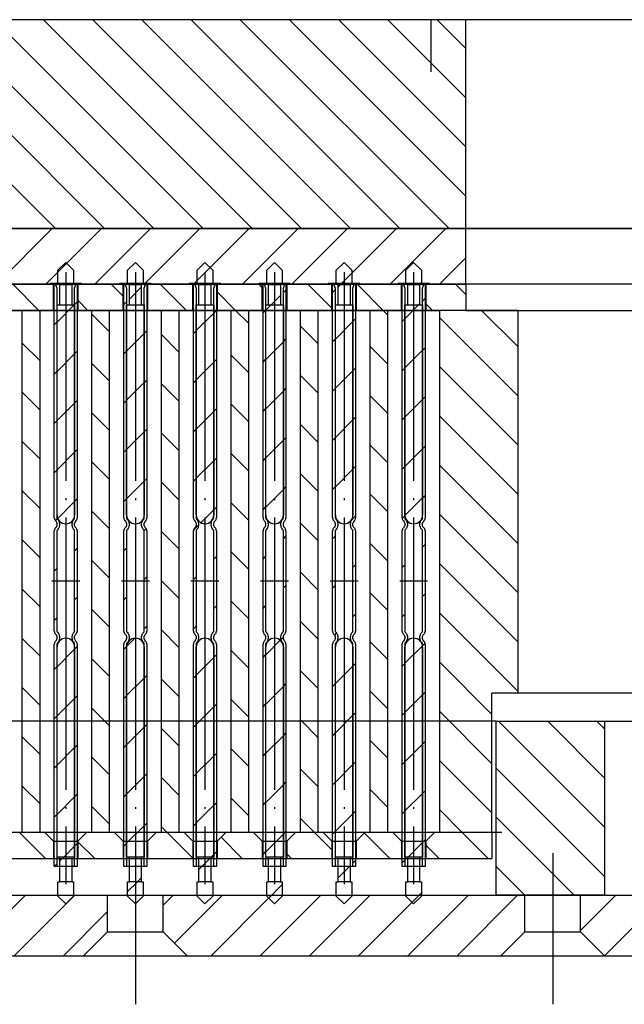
# Model space of a CAD drawing. Extents: x -1765 to 4890, y -3481 to 1222.
# Tile 58 of 98: x 2556 to 2591, y -2498 to -2442. Entities that reach past the tile are written whole.
import ezdxf

# ---------------------------------------------------------------- set-up
doc = ezdxf.new("R2010")
doc.units = 0
doc.linetypes.add('DASHED', pattern=[15, 7, -8])
doc.linetypes.add('DOT_CENTER', pattern=[14, 12, -1, 0, -1])
doc.layers.get('0').update_dxf_attribs({"linetype": 'CONTINUOUS'})
doc.layers.add('1', color=7, linetype='CONTINUOUS')
pattern_1 = [(135, (0, 0), (-1.4142136, -1.4142136), [])]
pattern_2 = [(45, (0, 0), (-1.4142136, 1.4142136), [])]

# ---------------------------------------------------------------- blocks, each defined once
blk = doc.blocks.new('PC_S', base_point=(2530, -2495.051))
at = {"layer": '1', "linetype": 'CONTINUOUS'}
h = blk.add_hatch(dxfattribs=at)
h.set_pattern_fill('USER', color=1, scale=2, angle=45, pattern_type=0)
h.set_pattern_definition(pattern_2)
h.paths.add_polyline_path([(2561.4, -2492.051), (2561.4, -2494.151), (2560, -2495.551), (2542, -2495.551), (2540.6, -2494.151), (2540.6, -2492.051), (2542, -2492.051)])
h = blk.add_hatch(dxfattribs=at)
h.set_pattern_fill('USER', color=1, scale=2, angle=45, pattern_type=0)
h.set_pattern_definition(pattern_2)
h.paths.add_polyline_path([(2583.75, -2492.051), (2585.4, -2492.051), (2585.4, -2494.151), (2584, -2495.551), (2566, -2495.551), (2564.6, -2494.151), (2564.6, -2492.051)])
h = blk.add_hatch(dxfattribs=at)
h.set_pattern_fill('USER', color=1, scale=2, angle=45, pattern_type=0)
h.set_pattern_definition(pattern_2)
h.paths.add_polyline_path([(2610, -2492.051), (2610, -2495.551), (2605, -2495.551), (2592.508, -2495.551), (2590, -2495.551), (2588.6, -2494.151), (2588.6, -2492.051), (2590, -2492.051)])
at = {"layer": '1', "color": 1, "linetype": 'DOT_CENTER'}
for p, q in [((2563, -2489.642), (2563, -2498.324)), ((2587, -2489.642), (2587, -2498.324))]:
    blk.add_line(p, q, dxfattribs=at)
at = {"layer": '1', "color": 1, "linetype": 'CONTINUOUS'}
for p, q in [((2542, -2492.051), (2561.4, -2492.051)), ((2561.4, -2492.051), (2564.6, -2492.051)), ((2561.4, -2494.151), (2561.4, -2492.051)), ((2564.6, -2492.051), (2583.75, -2492.051)), ((2564.6, -2494.151), (2564.6, -2492.051)), ((2585.4, -2492.051), (2583.75, -2492.051)), ((2588.6, -2492.051), (2585.4, -2492.051)), ((2585.4, -2494.151), (2585.4, -2492.051)), ((2590, -2492.051), (2588.6, -2492.051)), ((2588.6, -2494.151), (2588.6, -2492.051)), ((2590, -2492.051), (2610, -2492.051)), ((2560, -2495.551), (2561.4, -2494.151)), ((2561.4, -2494.151), (2564.6, -2494.151)), ((2564.6, -2494.151), (2566, -2495.551)), ((2584, -2495.551), (2585.4, -2494.151)), ((2585.4, -2494.151), (2588.6, -2494.151)), ((2588.6, -2494.151), (2590, -2495.551)), ((2560, -2495.551), (2542, -2495.551)), ((2566, -2495.551), (2560, -2495.551)), ((2584, -2495.551), (2566, -2495.551)), ((2590, -2495.551), (2584, -2495.551)), ((2592.508, -2495.551), (2590, -2495.551))]:
    blk.add_line(p, q, dxfattribs=at)
blk = doc.blocks.new('PC_STIFF_S__33', base_point=(2525, -2501.758))
at = {"layer": '1', "linetype": 'CONTINUOUS'}
h = blk.add_hatch(dxfattribs=at)
h.set_pattern_fill('USER', color=5, scale=2, angle=135, pattern_type=0)
h.set_pattern_definition(pattern_1)
h.paths.add_polyline_path([(2590, -2482.051), (2590, -2492.051), (2583.75, -2492.051), (2583.75, -2482.051), (2583.75, -2482.051)])
at = {"layer": '1', "color": 5, "linetype": 'CONTINUOUS'}
for p, q in [((2583.75, -2482.051), (2542, -2482.051)), ((2583.75, -2482.051), (2590, -2482.051)), ((2583.75, -2482.051), (2583.75, -2482.051)), ((2583.75, -2492.051), (2583.75, -2482.051)), ((2583.75, -2482.051), (2583.75, -2482.051)), ((2590, -2482.051), (2670, -2482.051)), ((2590, -2492.051), (2590, -2482.051)), ((2542, -2492.051), (2583.75, -2492.051)), ((2583.75, -2492.051), (2590, -2492.051)), ((2590, -2492.051), (2670, -2492.051))]:
    blk.add_line(p, q, dxfattribs=at)
at = {"layer": '1'}
blk.add_blockref('PC_S', (2530, -2495.051), dxfattribs=at)
blk = doc.blocks.new('RI_ASSY_S', base_point=(2464.9, -2508.833))
at = {"layer": '1'}
blk.add_blockref('PC_STIFF_S__33', (2525, -2501.758), dxfattribs=at)
blk = doc.blocks.new('DUTBD__34', base_point=(2485.22, -2456.951))
at = {"layer": '1', "linetype": 'CONTINUOUS'}
h = blk.add_hatch(dxfattribs=at)
h.set_pattern_fill('USER', color=3, scale=2, angle=45, pattern_type=0)
h.set_pattern_definition(pattern_2)
h.paths.add_polyline_path([(2582, -2453.751), (2485.22, -2453.751), (2485.22, -2456.951), (2582, -2456.951)])
at = {"layer": '1', "color": 3, "linetype": 'CONTINUOUS'}
for p, q in [((2485.22, -2453.751), (2582, -2453.751)), ((2582, -2456.951), (2582, -2453.751)), ((2582, -2453.751), (2678, -2453.751)), ((2582, -2456.951), (2485.22, -2456.951)), ((2678, -2456.951), (2582, -2456.951))]:
    blk.add_line(p, q, dxfattribs=at)
blk = doc.blocks.new('ISOLATOR2_S', base_point=(2530, -2489.951))
at = {"layer": '1', "linetype": 'CONTINUOUS'}
h = blk.add_hatch(dxfattribs=at)
h.set_pattern_fill('USER', color=1, scale=2, angle=135, pattern_type=0)
h.set_pattern_definition(pattern_1)
h.paths.add_polyline_path([(2557.8, -2488.451), (2558.3, -2488.951), (2558.3, -2489.951), (2555.7, -2489.951), (2555.7, -2488.951), (2556.2, -2488.451)])
h = blk.add_hatch(dxfattribs=at)
h.set_pattern_fill('USER', color=1, scale=2, angle=135, pattern_type=0)
h.set_pattern_definition(pattern_1)
h.paths.add_polyline_path([(2561.8, -2488.451), (2562.3, -2488.951), (2562.3, -2489.951), (2559.7, -2489.951), (2559.7, -2488.951), (2560.2, -2488.451)])
h = blk.add_hatch(dxfattribs=at)
h.set_pattern_fill('USER', color=1, scale=2, angle=135, pattern_type=0)
h.set_pattern_definition(pattern_1)
h.paths.add_polyline_path([(2565.8, -2488.451), (2566.3, -2488.951), (2566.3, -2489.951), (2563.7, -2489.951), (2563.7, -2488.951), (2564.2, -2488.451)])
h = blk.add_hatch(dxfattribs=at)
h.set_pattern_fill('USER', color=1, scale=2, angle=135, pattern_type=0)
h.set_pattern_definition(pattern_1)
h.paths.add_polyline_path([(2569.8, -2488.451), (2570.3, -2488.951), (2570.3, -2489.951), (2567.7, -2489.951), (2567.7, -2488.951), (2568.2, -2488.451)])
h = blk.add_hatch(dxfattribs=at)
h.set_pattern_fill('USER', color=1, scale=2, angle=135, pattern_type=0)
h.set_pattern_definition(pattern_1)
h.paths.add_polyline_path([(2573.8, -2488.451), (2574.3, -2488.951), (2574.3, -2489.951), (2571.7, -2489.951), (2571.7, -2488.951), (2572.2, -2488.451)])
h = blk.add_hatch(dxfattribs=at)
h.set_pattern_fill('USER', color=1, scale=2, angle=135, pattern_type=0)
h.set_pattern_definition(pattern_1)
h.paths.add_polyline_path([(2577.8, -2488.451), (2578.3, -2488.951), (2578.3, -2489.951), (2575.7, -2489.951), (2575.7, -2488.951), (2576.2, -2488.451)])
h = blk.add_hatch(dxfattribs=at)
h.set_pattern_fill('USER', color=1, scale=2, angle=135, pattern_type=0)
h.set_pattern_definition(pattern_1)
h.paths.add_polyline_path([(2583.5, -2488.451), (2583.5, -2489.951), (2579.7, -2489.951), (2579.7, -2488.951), (2580.2, -2488.451)])
at = {"layer": '1', "color": 1, "linetype": 'CONTINUOUS'}
for p, q in [((2557.8, -2488.451), (2556.2, -2488.451)), ((2560.2, -2488.451), (2557.8, -2488.451)), ((2557.8, -2488.451), (2558.3, -2488.951)), ((2560.2, -2488.451), (2559.7, -2488.951)), ((2561.8, -2488.451), (2560.2, -2488.451)), ((2564.2, -2488.451), (2561.8, -2488.451)), ((2561.8, -2488.451), (2562.3, -2488.951)), ((2564.2, -2488.451), (2563.7, -2488.951)), ((2565.8, -2488.451), (2564.2, -2488.451)), ((2568.2, -2488.451), (2565.8, -2488.451)), ((2565.8, -2488.451), (2566.3, -2488.951)), ((2568.2, -2488.451), (2567.7, -2488.951)), ((2569.8, -2488.451), (2568.2, -2488.451)), ((2572.2, -2488.451), (2569.8, -2488.451)), ((2569.8, -2488.451), (2570.3, -2488.951)), ((2572.2, -2488.451), (2571.7, -2488.951)), ((2573.8, -2488.451), (2572.2, -2488.451)), ((2576.2, -2488.451), (2573.8, -2488.451)), ((2573.8, -2488.451), (2574.3, -2488.951)), ((2576.2, -2488.451), (2575.7, -2488.951)), ((2577.8, -2488.451), (2576.2, -2488.451)), ((2577.8, -2488.451), (2578.3, -2488.951)), ((2580.2, -2488.451), (2577.8, -2488.451)), ((2580.2, -2488.451), (2579.7, -2488.951)), ((2583.5, -2488.451), (2580.2, -2488.451)), ((2583.5, -2488.451), (2583.5, -2489.951)), ((2558.3, -2488.951), (2558.3, -2489.951)), ((2558.3, -2488.951), (2559.7, -2488.951)), ((2559.7, -2488.951), (2559.7, -2489.951)), ((2562.3, -2488.951), (2562.3, -2489.951)), ((2562.3, -2488.951), (2563.7, -2488.951)), ((2563.7, -2488.951), (2563.7, -2489.951)), ((2566.3, -2488.951), (2566.3, -2489.951)), ((2566.3, -2488.951), (2567.7, -2488.951)), ((2567.7, -2488.951), (2567.7, -2489.951)), ((2570.3, -2488.951), (2570.3, -2489.951)), ((2570.3, -2488.951), (2571.7, -2488.951)), ((2571.7, -2488.951), (2571.7, -2489.951)), ((2574.3, -2488.951), (2574.3, -2489.951)), ((2574.3, -2488.951), (2575.7, -2488.951)), ((2575.7, -2488.951), (2575.7, -2489.951)), ((2578.3, -2488.951), (2579.7, -2488.951)), ((2578.3, -2488.951), (2578.3, -2489.951)), ((2579.7, -2488.951), (2579.7, -2489.951)), ((2555.7, -2489.951), (2558.3, -2489.951)), ((2558.3, -2489.951), (2559.7, -2489.951)), ((2559.7, -2489.951), (2562.3, -2489.951)), ((2562.3, -2489.951), (2563.7, -2489.951)), ((2563.7, -2489.951), (2566.3, -2489.951)), ((2566.3, -2489.951), (2567.7, -2489.951)), ((2567.7, -2489.951), (2570.3, -2489.951)), ((2570.3, -2489.951), (2571.7, -2489.951)), ((2571.7, -2489.951), (2574.3, -2489.951)), ((2574.3, -2489.951), (2575.7, -2489.951)), ((2575.7, -2489.951), (2578.3, -2489.951)), ((2578.3, -2489.951), (2579.7, -2489.951)), ((2579.7, -2489.951), (2583.5, -2489.951))]:
    blk.add_line(p, q, dxfattribs=at)
blk = doc.blocks.new('ISOLATOR1_S', base_point=(2525, -2458.451))
at = {"layer": '1', "linetype": 'CONTINUOUS'}
h = blk.add_hatch(dxfattribs=at)
h.set_pattern_fill('USER', color=1, scale=2, angle=135, pattern_type=0)
h.set_pattern_definition(pattern_1)
h.paths.add_polyline_path([(2558.3, -2456.951), (2558.3, -2458.451), (2555.7, -2458.451), (2555.7, -2456.951)])
h = blk.add_hatch(dxfattribs=at)
h.set_pattern_fill('USER', color=1, scale=2, angle=135, pattern_type=0)
h.set_pattern_definition(pattern_1)
h.paths.add_polyline_path([(2562.3, -2456.951), (2562.3, -2458.451), (2559.7, -2458.451), (2559.7, -2456.951)])
h = blk.add_hatch(dxfattribs=at)
h.set_pattern_fill('USER', color=1, scale=2, angle=135, pattern_type=0)
h.set_pattern_definition(pattern_1)
h.paths.add_polyline_path([(2566.3, -2456.951), (2566.3, -2458.451), (2563.7, -2458.451), (2563.7, -2456.951)])
h = blk.add_hatch(dxfattribs=at)
h.set_pattern_fill('USER', color=1, scale=2, angle=135, pattern_type=0)
h.set_pattern_definition(pattern_1)
h.paths.add_polyline_path([(2570.3, -2456.951), (2570.3, -2458.451), (2567.7, -2458.451), (2567.7, -2456.951)])
h = blk.add_hatch(dxfattribs=at)
h.set_pattern_fill('USER', color=1, scale=2, angle=135, pattern_type=0)
h.set_pattern_definition(pattern_1)
h.paths.add_polyline_path([(2574.3, -2456.951), (2574.3, -2458.451), (2571.7, -2458.451), (2571.7, -2456.951)])
h = blk.add_hatch(dxfattribs=at)
h.set_pattern_fill('USER', color=1, scale=2, angle=135, pattern_type=0)
h.set_pattern_definition(pattern_1)
h.paths.add_polyline_path([(2578.3, -2456.951), (2578.3, -2458.451), (2575.7, -2458.451), (2575.7, -2456.951)])
h = blk.add_hatch(dxfattribs=at)
h.set_pattern_fill('USER', color=1, scale=2, angle=135, pattern_type=0)
h.set_pattern_definition(pattern_1)
h.paths.add_polyline_path([(2582, -2456.951), (2582, -2458.451), (2579.7, -2458.451), (2579.7, -2456.951)])
at = {"layer": '1', "color": 1, "linetype": 'CONTINUOUS'}
for p, q in [((2555.7, -2456.951), (2558.3, -2456.951)), ((2558.3, -2456.951), (2559.7, -2456.951)), ((2558.3, -2458.451), (2558.3, -2456.951)), ((2559.7, -2456.951), (2562.3, -2456.951)), ((2559.7, -2456.951), (2559.7, -2458.451)), ((2562.3, -2456.951), (2563.7, -2456.951)), ((2562.3, -2458.451), (2562.3, -2456.951)), ((2563.7, -2456.951), (2566.3, -2456.951)), ((2563.7, -2456.951), (2563.7, -2458.451)), ((2566.3, -2456.951), (2567.7, -2456.951)), ((2566.3, -2458.451), (2566.3, -2456.951)), ((2567.7, -2456.951), (2570.3, -2456.951)), ((2567.7, -2456.951), (2567.7, -2458.451)), ((2570.3, -2456.951), (2571.7, -2456.951)), ((2570.3, -2458.451), (2570.3, -2456.951)), ((2571.7, -2456.951), (2574.3, -2456.951)), ((2571.7, -2456.951), (2571.7, -2458.451)), ((2574.3, -2456.951), (2575.7, -2456.951)), ((2574.3, -2458.451), (2574.3, -2456.951)), ((2575.7, -2456.951), (2578.3, -2456.951)), ((2575.7, -2456.951), (2575.7, -2458.451)), ((2578.3, -2456.951), (2579.7, -2456.951)), ((2578.3, -2458.451), (2578.3, -2456.951)), ((2579.7, -2456.951), (2582, -2456.951)), ((2579.7, -2456.951), (2579.7, -2458.451)), ((2582, -2456.951), (2582, -2458.451)), ((2678, -2456.951), (2582, -2456.951)), ((2558.3, -2458.451), (2555.7, -2458.451)), ((2559.7, -2458.451), (2558.3, -2458.451)), ((2562.3, -2458.451), (2559.7, -2458.451)), ((2563.7, -2458.451), (2562.3, -2458.451)), ((2566.3, -2458.451), (2563.7, -2458.451)), ((2567.7, -2458.451), (2566.3, -2458.451)), ((2570.3, -2458.451), (2567.7, -2458.451)), ((2571.7, -2458.451), (2570.3, -2458.451)), ((2574.3, -2458.451), (2571.7, -2458.451)), ((2575.7, -2458.451), (2574.3, -2458.451)), ((2578.3, -2458.451), (2575.7, -2458.451)), ((2579.7, -2458.451), (2578.3, -2458.451)), ((2582, -2458.451), (2579.7, -2458.451)), ((2582, -2458.451), (2678, -2458.451))]:
    blk.add_line(p, q, dxfattribs=at)
blk = doc.blocks.new('POGO__S__35', base_point=(-479.677, -427.198))
at = {"layer": '1', "linetype": 'CONTINUOUS'}
h = blk.add_hatch(dxfattribs=at)
h.set_pattern_fill('USER', color=1, scale=2, angle=45, pattern_type=0)
h.set_pattern_definition(pattern_2)
h.paths.add_polyline_path([(-478.833, -428.568), (-479.519, -428.568), (-479.626, -428.568), (-479.626, -427.748), (-479.176, -427.298), (-478.726, -427.748), (-478.726, -428.568)])
h = blk.add_hatch(dxfattribs=at)
h.set_pattern_fill('USER', color=1, scale=2, angle=45, pattern_type=0)
h.set_pattern_definition(pattern_2)
h.paths.add_polyline_path([(-478.833, -429.738), (-479.519, -429.738), (-479.519, -428.568), (-478.833, -428.568)])
h = blk.add_hatch(dxfattribs=at)
h.set_pattern_fill('USER', color=1, scale=2, angle=45, pattern_type=0)
h.set_pattern_definition(pattern_2)
edge = h.paths.add_edge_path()
edge.add_arc((-479.167, -441.807), 0.501, 270, 360, ccw=False)
edge.add_line((-479.167, -442.308), (-479.176, -442.308))
edge.add_arc((-479.176, -441.807), 0.501, 540, 270, ccw=False)
edge.add_line((-479.677, -441.807), (-479.677, -429.738))
edge.add_line((-479.677, -429.738), (-479.519, -429.738))
edge.add_line((-479.519, -429.738), (-478.833, -429.738))
edge.add_line((-478.833, -429.738), (-478.666, -429.738))
edge.add_line((-478.666, -429.738), (-478.666, -441.807))
at = {"layer": '1', "color": 7, "linetype": 'CONTINUOUS'}
for p, q in [((-479.176, -427.298), (-479.626, -427.748)), ((-478.726, -427.748), (-479.176, -427.298)), ((-479.626, -428.568), (-479.626, -427.748)), ((-478.726, -427.748), (-478.726, -428.568)), ((-479.519, -428.568), (-479.626, -428.568)), ((-479.519, -428.568), (-478.833, -428.568)), ((-479.519, -429.738), (-479.519, -428.568)), ((-478.833, -428.568), (-478.833, -429.738)), ((-478.726, -428.568), (-478.833, -428.568)), ((-479.677, -441.807), (-479.677, -429.738)), ((-479.677, -429.738), (-479.519, -429.738)), ((-479.519, -429.738), (-478.833, -429.738)), ((-478.833, -429.738), (-478.666, -429.738)), ((-478.666, -429.738), (-478.666, -441.807)), ((-479.167, -442.308), (-479.176, -442.308))]:
    blk.add_line(p, q, dxfattribs=at)
for centre, start, end in [((-479.176, -441.807), 180, -90), ((-479.167, -441.807), -90, 0)]:
    blk.add_arc(centre, 0.501, start, end, dxfattribs=at)
blk = doc.blocks.new('POGO__S__36', base_point=(-479.677, -463.998))
at = {"layer": '1', "linetype": 'CONTINUOUS'}
h = blk.add_hatch(dxfattribs=at)
h.set_pattern_fill('USER', color=1, scale=2, angle=45, pattern_type=0)
h.set_pattern_definition(pattern_2)
edge = h.paths.add_edge_path()
edge.add_arc((-479.167, -449.389), 0.501, 0, 90)
edge.add_line((-479.167, -448.888), (-479.176, -448.888))
edge.add_arc((-479.176, -449.389), 0.501, 90, 180)
edge.add_line((-479.677, -449.389), (-479.677, -461.458))
edge.add_line((-479.677, -461.458), (-479.519, -461.458))
edge.add_line((-479.519, -461.458), (-478.833, -461.458))
edge.add_line((-478.833, -461.458), (-478.666, -461.458))
edge.add_line((-478.666, -461.458), (-478.666, -449.389))
h = blk.add_hatch(dxfattribs=at)
h.set_pattern_fill('USER', color=1, scale=2, angle=45, pattern_type=0)
h.set_pattern_definition(pattern_2)
h.paths.add_polyline_path([(-478.833, -461.458), (-479.519, -461.458), (-479.519, -462.878), (-478.833, -462.878)])
h = blk.add_hatch(dxfattribs=at)
h.set_pattern_fill('USER', color=1, scale=2, angle=45, pattern_type=0)
h.set_pattern_definition(pattern_2)
h.paths.add_polyline_path([(-478.833, -462.878), (-479.519, -462.878), (-479.626, -462.878), (-479.626, -463.698), (-479.176, -464.148), (-478.726, -463.698), (-478.726, -462.878)])
at = {"layer": '1', "color": 7, "linetype": 'CONTINUOUS'}
for p, q in [((-479.176, -448.888), (-479.167, -448.888)), ((-479.677, -461.458), (-479.677, -449.389)), ((-478.666, -449.389), (-478.666, -461.458)), ((-479.519, -461.458), (-479.677, -461.458)), ((-479.519, -462.878), (-479.519, -461.458)), ((-478.833, -461.458), (-479.519, -461.458)), ((-478.833, -461.458), (-478.833, -462.878)), ((-478.666, -461.458), (-478.833, -461.458)), ((-479.626, -462.878), (-479.519, -462.878)), ((-479.626, -463.698), (-479.626, -462.878)), ((-478.833, -462.878), (-479.519, -462.878)), ((-478.833, -462.878), (-478.726, -462.878)), ((-478.726, -462.878), (-478.726, -463.698)), ((-479.626, -463.698), (-479.176, -464.148)), ((-479.176, -464.148), (-478.726, -463.698))]:
    blk.add_line(p, q, dxfattribs=at)
for centre, start, end in [((-479.176, -449.389), 90, 180), ((-479.167, -449.389), 0, 90)]:
    blk.add_arc(centre, 0.501, start, end, dxfattribs=at)
blk = doc.blocks.new('SIGNAL_POGO_S__S', base_point=(-480.086, -458.109))
at = {"layer": '1', "linetype": 'CONTINUOUS'}
h = blk.add_hatch(dxfattribs=at)
h.set_pattern_fill('USER', color=6, scale=2, angle=45, pattern_type=0)
h.set_pattern_definition(pattern_2)
edge = h.paths.add_edge_path()
edge.add_arc((-479.786, -448.768), 0.25, 0, 45)
edge.add_line((-479.609, -448.591), (-479.656, -448.544))
edge.add_arc((-479.586, -448.473), 0.1, 540, 225, ccw=False)
edge.add_line((-479.686, -448.473), (-479.686, -442.723))
edge.add_arc((-479.586, -442.723), 0.1, 495, 540, ccw=False)
edge.add_line((-479.656, -442.652), (-479.609, -442.605))
edge.add_arc((-479.786, -442.428), 0.25, -45, 0)
edge.add_line((-479.536, -442.428), (-479.536, -442.268))
edge.add_arc((-479.786, -442.268), 0.25, 0, 45)
edge.add_line((-479.609, -442.091), (-479.656, -442.044))
edge.add_arc((-479.586, -441.973), 0.1, 540, 225, ccw=False)
edge.add_line((-479.686, -441.973), (-479.686, -428.748))
edge.add_arc((-479.936, -428.748), 0.25, 0, 90)
edge.add_line((-479.936, -428.498), (-480.086, -428.498))
edge.add_line((-480.086, -428.498), (-480.086, -428.548))
edge.add_line((-480.086, -428.548), (-479.936, -428.548))
edge.add_arc((-479.936, -428.648), 0.1, 360, 450, ccw=False)
edge.add_line((-479.836, -428.648), (-479.836, -441.973))
edge.add_arc((-479.586, -441.973), 0.25, 180, -135)
edge.add_line((-479.762, -442.15), (-479.715, -442.197))
edge.add_arc((-479.786, -442.268), 0.1, 360, 405, ccw=False)
edge.add_line((-479.686, -442.268), (-479.686, -442.428))
edge.add_arc((-479.786, -442.428), 0.1, 315, 360, ccw=False)
edge.add_line((-479.715, -442.499), (-479.762, -442.546))
edge.add_arc((-479.586, -442.723), 0.25, 135, 180)
edge.add_line((-479.836, -442.723), (-479.836, -448.473))
edge.add_arc((-479.586, -448.473), 0.25, 180, -135)
edge.add_line((-479.762, -448.65), (-479.715, -448.697))
edge.add_arc((-479.786, -448.768), 0.1, 360, 405, ccw=False)
edge.add_line((-479.686, -448.768), (-479.686, -448.928))
edge.add_arc((-479.786, -448.928), 0.1, 315, 360, ccw=False)
edge.add_line((-479.715, -448.999), (-479.762, -449.046))
edge.add_arc((-479.586, -449.223), 0.25, 135, 180)
edge.add_line((-479.836, -449.223), (-479.836, -461.998))
edge.add_line((-479.836, -461.998), (-479.686, -461.998))
edge.add_line((-479.686, -461.998), (-479.686, -449.223))
edge.add_arc((-479.586, -449.223), 0.1, 495, 540, ccw=False)
edge.add_line((-479.656, -449.152), (-479.609, -449.105))
edge.add_arc((-479.786, -448.928), 0.25, -45, 0)
edge.add_line((-479.536, -448.928), (-479.536, -448.768))
h = blk.add_hatch(dxfattribs=at)
h.set_pattern_fill('USER', color=6, scale=2, angle=45, pattern_type=0)
h.set_pattern_definition(pattern_2)
edge = h.paths.add_edge_path()
edge.add_line((-478.695, -448.544), (-478.742, -448.591))
edge.add_arc((-478.566, -448.768), 0.25, 135, 180)
edge.add_line((-478.816, -448.768), (-478.816, -448.928))
edge.add_arc((-478.566, -448.928), 0.25, 180, -135)
edge.add_line((-478.742, -449.105), (-478.695, -449.152))
edge.add_arc((-478.766, -449.223), 0.1, 360, 405, ccw=False)
edge.add_line((-478.666, -449.223), (-478.666, -461.998))
edge.add_line((-478.666, -461.998), (-478.516, -461.998))
edge.add_line((-478.516, -461.998), (-478.516, -449.223))
edge.add_arc((-478.766, -449.223), 0.25, 0, 45)
edge.add_line((-478.589, -449.046), (-478.636, -448.999))
edge.add_arc((-478.566, -448.928), 0.1, 540, 225, ccw=False)
edge.add_line((-478.666, -448.928), (-478.666, -448.768))
edge.add_arc((-478.566, -448.768), 0.1, 495, 540, ccw=False)
edge.add_line((-478.636, -448.697), (-478.589, -448.65))
edge.add_arc((-478.766, -448.473), 0.25, -45, 0)
edge.add_line((-478.516, -448.473), (-478.516, -442.723))
edge.add_arc((-478.766, -442.723), 0.25, 0, 45)
edge.add_line((-478.589, -442.546), (-478.636, -442.499))
edge.add_arc((-478.566, -442.428), 0.1, 540, 225, ccw=False)
edge.add_line((-478.666, -442.428), (-478.666, -442.268))
edge.add_arc((-478.566, -442.268), 0.1, 495, 540, ccw=False)
edge.add_line((-478.636, -442.197), (-478.589, -442.15))
edge.add_arc((-478.766, -441.973), 0.25, -45, 0)
edge.add_line((-478.516, -441.973), (-478.516, -428.648))
edge.add_arc((-478.416, -428.648), 0.1, 450, 540, ccw=False)
edge.add_line((-478.416, -428.548), (-478.266, -428.548))
edge.add_line((-478.266, -428.548), (-478.266, -428.498))
edge.add_line((-478.266, -428.498), (-478.416, -428.498))
edge.add_arc((-478.416, -428.748), 0.25, 90, 180)
edge.add_line((-478.666, -428.748), (-478.666, -441.973))
edge.add_arc((-478.766, -441.973), 0.1, 315, 360, ccw=False)
edge.add_line((-478.695, -442.044), (-478.742, -442.091))
edge.add_arc((-478.566, -442.268), 0.25, 135, 180)
edge.add_line((-478.816, -442.268), (-478.816, -442.428))
edge.add_arc((-478.566, -442.428), 0.25, 180, -135)
edge.add_line((-478.742, -442.605), (-478.695, -442.652))
edge.add_arc((-478.766, -442.723), 0.1, 360, 405, ccw=False)
edge.add_line((-478.666, -442.723), (-478.666, -448.473))
edge.add_arc((-478.766, -448.473), 0.1, 315, 360, ccw=False)
at = {"layer": '1', "color": 6, "linetype": 'DOT_CENTER'}
for p, q in [((-479.176, -427.847), (-479.176, -445.598)), ((-479.979, -445.598), (-479.176, -445.598)), ((-479.176, -445.598), (-479.176, -463.009)), ((-479.176, -445.598), (-478.372, -445.598))]:
    blk.add_line(p, q, dxfattribs=at)
at = {"layer": '1', "color": 6, "linetype": 'CONTINUOUS'}
for p, q in [((-480.086, -428.548), (-480.086, -428.498)), ((-480.086, -428.498), (-479.936, -428.498)), ((-479.936, -428.498), (-480.086, -428.498)), ((-479.936, -428.548), (-480.086, -428.548)), ((-478.416, -428.498), (-479.936, -428.498)), ((-479.836, -441.973), (-479.836, -428.648)), ((-479.686, -428.748), (-479.686, -441.973)), ((-478.666, -441.973), (-478.666, -428.748)), ((-478.516, -428.648), (-478.516, -441.973)), ((-478.266, -428.498), (-478.416, -428.498)), ((-478.416, -428.498), (-478.266, -428.498)), ((-478.266, -428.548), (-478.416, -428.548)), ((-478.266, -428.498), (-478.266, -428.548)), ((-479.762, -442.15), (-479.715, -442.197)), ((-479.686, -442.268), (-479.686, -442.428)), ((-479.656, -442.044), (-479.609, -442.091)), ((-479.536, -442.268), (-479.536, -442.428)), ((-478.816, -442.428), (-478.816, -442.268)), ((-478.742, -442.091), (-478.695, -442.044)), ((-478.666, -442.428), (-478.666, -442.268)), ((-478.589, -442.15), (-478.636, -442.197)), ((-479.836, -448.473), (-479.836, -442.723)), ((-479.715, -442.499), (-479.762, -442.546)), ((-479.686, -442.723), (-479.686, -448.473)), ((-479.609, -442.605), (-479.656, -442.652)), ((-478.695, -442.652), (-478.742, -442.605)), ((-478.666, -448.473), (-478.666, -442.723)), ((-478.589, -442.546), (-478.636, -442.499)), ((-478.516, -442.723), (-478.516, -448.473)), ((-479.656, -448.544), (-479.609, -448.591)), ((-478.742, -448.591), (-478.695, -448.544)), ((-479.762, -448.65), (-479.715, -448.697)), ((-479.715, -448.999), (-479.762, -449.046)), ((-479.686, -448.768), (-479.686, -448.928)), ((-479.609, -449.105), (-479.656, -449.152)), ((-479.536, -448.768), (-479.536, -448.928)), ((-478.816, -448.928), (-478.816, -448.768)), ((-478.695, -449.152), (-478.742, -449.105)), ((-478.666, -448.928), (-478.666, -448.768)), ((-478.589, -448.65), (-478.636, -448.697)), ((-478.589, -449.046), (-478.636, -448.999)), ((-479.836, -461.998), (-479.836, -449.223)), ((-479.686, -449.223), (-479.686, -461.998)), ((-478.666, -461.998), (-478.666, -449.223)), ((-478.516, -449.223), (-478.516, -461.998)), ((-479.686, -461.998), (-479.836, -461.998)), ((-478.666, -461.998), (-479.686, -461.998)), ((-478.516, -461.998), (-478.666, -461.998))]:
    blk.add_line(p, q, dxfattribs=at)
for centre, radius, start, end in [((-479.936, -428.748), 0.25, 0, 90), ((-479.936, -428.648), 0.1, 0, 90), ((-478.416, -428.748), 0.25, 90, 180), ((-478.416, -428.648), 0.1, 90, 180), ((-479.586, -441.973), 0.25, 180, -135), ((-479.786, -442.268), 0.1, 0, 45), ((-479.586, -441.973), 0.1, 180, -135), ((-479.786, -442.268), 0.25, 0, 45), ((-478.566, -442.268), 0.25, 135, 180), ((-478.766, -441.973), 0.1, -45, 0), ((-478.566, -442.268), 0.1, 135, 180), ((-478.766, -441.973), 0.25, -45, 0), ((-479.586, -442.723), 0.25, 135, 180), ((-479.786, -442.428), 0.1, -45, 0), ((-479.586, -442.723), 0.1, 135, 180), ((-479.786, -442.428), 0.25, -45, 0), ((-478.566, -442.428), 0.25, 180, -135), ((-478.766, -442.723), 0.1, 0, 45), ((-478.566, -442.428), 0.1, 180, -135), ((-478.766, -442.723), 0.25, 0, 45), ((-479.586, -448.473), 0.25, 180, -135), ((-479.586, -448.473), 0.1, 180, -135), ((-479.786, -448.768), 0.25, 0, 45), ((-478.566, -448.768), 0.25, 135, 180), ((-478.766, -448.473), 0.1, -45, 0), ((-478.766, -448.473), 0.25, -45, 0), ((-479.586, -449.223), 0.25, 135, 180), ((-479.786, -448.768), 0.1, 0, 45), ((-479.786, -448.928), 0.1, -45, 0), ((-479.586, -449.223), 0.1, 135, 180), ((-479.786, -448.928), 0.25, -45, 0), ((-478.566, -448.928), 0.25, 180, -135), ((-478.766, -449.223), 0.1, 0, 45), ((-478.566, -448.768), 0.1, 135, 180), ((-478.566, -448.928), 0.1, 180, -135), ((-478.766, -449.223), 0.25, 0, 45)]:
    blk.add_arc(centre, radius, start, end, dxfattribs=at)
at = {"layer": '1'}
for name, p in [('POGO__S__35', (-479.677, -427.198)), ('POGO__S__36', (-479.677, -463.998))]:
    blk.add_blockref(name, p, dxfattribs=at)
blk = doc.blocks.new('POGORING_S', base_point=(2530, -2500.508))
at = {"layer": '1', "linetype": 'CONTINUOUS'}
h = blk.add_hatch(dxfattribs=at)
h.set_pattern_fill('USER', scale=2, angle=135, pattern_type=0)
h.set_pattern_definition(pattern_1)
h.paths.add_polyline_path([(2557.5, -2458.451), (2556.5, -2458.451), (2556.5, -2488.451), (2557.5, -2488.451)])
h = blk.add_hatch(dxfattribs=at)
h.set_pattern_fill('USER', scale=2, angle=135, pattern_type=0)
h.set_pattern_definition(pattern_1)
h.paths.add_polyline_path([(2561.5, -2458.451), (2560.5, -2458.451), (2560.5, -2488.451), (2561.5, -2488.451)])
h = blk.add_hatch(dxfattribs=at)
h.set_pattern_fill('USER', scale=2, angle=135, pattern_type=0)
h.set_pattern_definition(pattern_1)
h.paths.add_polyline_path([(2565.5, -2458.451), (2564.5, -2458.451), (2564.5, -2488.451), (2565.5, -2488.451)])
h = blk.add_hatch(dxfattribs=at)
h.set_pattern_fill('USER', scale=2, angle=135, pattern_type=0)
h.set_pattern_definition(pattern_1)
h.paths.add_polyline_path([(2569.5, -2458.451), (2568.5, -2458.451), (2568.5, -2488.451), (2569.5, -2488.451)])
h = blk.add_hatch(dxfattribs=at)
h.set_pattern_fill('USER', scale=2, angle=135, pattern_type=0)
h.set_pattern_definition(pattern_1)
h.paths.add_polyline_path([(2573.5, -2458.451), (2572.5, -2458.451), (2572.5, -2488.451), (2573.5, -2488.451)])
h = blk.add_hatch(dxfattribs=at)
h.set_pattern_fill('USER', scale=2, angle=135, pattern_type=0)
h.set_pattern_definition(pattern_1)
h.paths.add_polyline_path([(2577.5, -2458.451), (2576.5, -2458.451), (2576.5, -2488.451), (2577.5, -2488.451)])
h = blk.add_hatch(dxfattribs=at)
h.set_pattern_fill('USER', scale=2, angle=135, pattern_type=0)
h.set_pattern_definition(pattern_1)
h.paths.add_polyline_path([(2583.5, -2480.451), (2585, -2480.451), (2585, -2458.451), (2580.5, -2458.451), (2580.5, -2488.451), (2583.5, -2488.451)])
at = {"layer": '1', "color": 7, "linetype": 'CONTINUOUS'}
for p, q in [((2553.5, -2458.451), (2556.5, -2458.451)), ((2556.5, -2488.451), (2556.5, -2458.451)), ((2556.5, -2458.451), (2557.5, -2458.451)), ((2557.5, -2458.451), (2557.5, -2488.451)), ((2557.5, -2458.451), (2560.5, -2458.451)), ((2560.5, -2488.451), (2560.5, -2458.451)), ((2560.5, -2458.451), (2561.5, -2458.451)), ((2561.5, -2458.451), (2561.5, -2488.451)), ((2561.5, -2458.451), (2564.5, -2458.451)), ((2564.5, -2488.451), (2564.5, -2458.451)), ((2564.5, -2458.451), (2565.5, -2458.451)), ((2565.5, -2458.451), (2565.5, -2488.451)), ((2565.5, -2458.451), (2568.5, -2458.451)), ((2568.5, -2488.451), (2568.5, -2458.451)), ((2568.5, -2458.451), (2569.5, -2458.451)), ((2569.5, -2458.451), (2569.5, -2488.451)), ((2569.5, -2458.451), (2572.5, -2458.451)), ((2572.5, -2488.451), (2572.5, -2458.451)), ((2572.5, -2458.451), (2573.5, -2458.451)), ((2573.5, -2458.451), (2573.5, -2488.451)), ((2573.5, -2458.451), (2576.5, -2458.451)), ((2576.5, -2488.451), (2576.5, -2458.451)), ((2576.5, -2458.451), (2577.5, -2458.451)), ((2577.5, -2458.451), (2577.5, -2488.451)), ((2577.5, -2458.451), (2580.5, -2458.451)), ((2580.5, -2488.451), (2580.5, -2458.451)), ((2585, -2458.451), (2580.5, -2458.451)), ((2585, -2480.451), (2585, -2458.451)), ((2585, -2458.451), (2675, -2458.451)), ((2583.5, -2488.451), (2583.5, -2480.451)), ((2585, -2480.451), (2583.5, -2480.451)), ((2675, -2480.451), (2585, -2480.451)), ((2556.5, -2488.451), (2553.5, -2488.451)), ((2557.5, -2488.451), (2556.5, -2488.451)), ((2560.5, -2488.451), (2557.5, -2488.451)), ((2561.5, -2488.451), (2560.5, -2488.451)), ((2564.5, -2488.451), (2561.5, -2488.451)), ((2565.5, -2488.451), (2564.5, -2488.451)), ((2568.5, -2488.451), (2565.5, -2488.451)), ((2569.5, -2488.451), (2568.5, -2488.451)), ((2572.5, -2488.451), (2569.5, -2488.451)), ((2573.5, -2488.451), (2572.5, -2488.451)), ((2576.5, -2488.451), (2573.5, -2488.451)), ((2577.5, -2488.451), (2576.5, -2488.451)), ((2580.5, -2488.451), (2577.5, -2488.451)), ((2583.5, -2488.451), (2580.5, -2488.451)), ((2584.074, -2488.451), (2583.5, -2488.451))]:
    blk.add_line(p, q, dxfattribs=at)
at = {"layer": '1'}
for name, p in [('SIGNAL_POGO_S__S', (2558.09, -2486.513)), ('SIGNAL_POGO_S__S', (2562.09, -2486.513)), ('SIGNAL_POGO_S__S', (2566.09, -2486.513)), ('SIGNAL_POGO_S__S', (2570.09, -2486.513)), ('SIGNAL_POGO_S__S', (2574.09, -2486.513)), ('SIGNAL_POGO_S__S', (2578.09, -2486.513)), ('ISOLATOR1_S', (2525, -2458.451)), ('ISOLATOR2_S', (2530, -2489.951))]:
    blk.add_blockref(name, p, dxfattribs=at)
blk = doc.blocks.new('STIFF_PLATE_F', base_point=(2630, -2441.751))
at = {"layer": '1', "linetype": 'CONTINUOUS'}
h = blk.add_hatch(dxfattribs=at)
h.set_pattern_fill('USER', color=5, scale=2, angle=135, pattern_type=0)
h.set_pattern_definition(pattern_1)
h.paths.add_polyline_path([(2580, -2441.751), (2582, -2441.751), (2582, -2453.751), (2526.22, -2453.751), (2476, -2453.751), (2476, -2441.751)])
at = {"layer": '1', "color": 5, "linetype": 'CONTINUOUS'}
for p, q in [((2580, -2441.751), (2476, -2441.751)), ((2582, -2441.751), (2580, -2441.751)), ((2582, -2453.751), (2582, -2441.751)), ((2630, -2441.751), (2582, -2441.751)), ((2582, -2453.751), (2526.22, -2453.751)), ((2630, -2453.751), (2582, -2453.751))]:
    blk.add_line(p, q, dxfattribs=at)
at = {"layer": '1', "color": 5, "linetype": 'DASHED'}
blk.add_line((2580, -2444.751), (2580, -2441.751), dxfattribs=at)
blk = doc.blocks.new('PRESSER_ASSY_S', base_point=(2474, -2500.508))
at = {"layer": '1'}
for name, p in [('STIFF_PLATE_F', (2630, -2441.751)), ('POGORING_S', (2530, -2500.508)), ('DUTBD__34', (2485.22, -2456.951))]:
    blk.add_blockref(name, p, dxfattribs=at)
blk = doc.blocks.new('WP_DOCK_FIN', base_point=(2393.309, -2512.208))
at = {"layer": '1'}
for name, p in [('PRESSER_ASSY_S', (2474, -2500.508)), ('RI_ASSY_S', (2464.9, -2508.833))]:
    blk.add_blockref(name, p, dxfattribs=at)
blk = doc.blocks.new('D-E7015-60015-1S11A', base_point=(2998.527, -1838.199))
at = {"layer": '1'}
blk.add_blockref('WP_DOCK_FIN', (2393.309, -2512.208), dxfattribs=at)
blk = doc.blocks.new('WPIF_TSK__54', base_point=(2667.824, -3712.742))
blk.add_blockref('D-E7015-60015-1S11A', (2998.527, -1838.199))
blk = doc.blocks.new('C-E2803-62282-1S11B__55', base_point=(2630, -2449.251))
at = {"layer": '1'}
blk.add_blockref('WPIF_TSK__54', (2667.824, -3712.742), dxfattribs=at)

msp = doc.modelspace()

# ---------------------------------------------------------------- block references
at = {"layer": '1'}
msp.add_blockref('C-E2803-62282-1S11B__55', (2630, -2449.251), dxfattribs=at)

doc.saveas('drawing.dxf')
